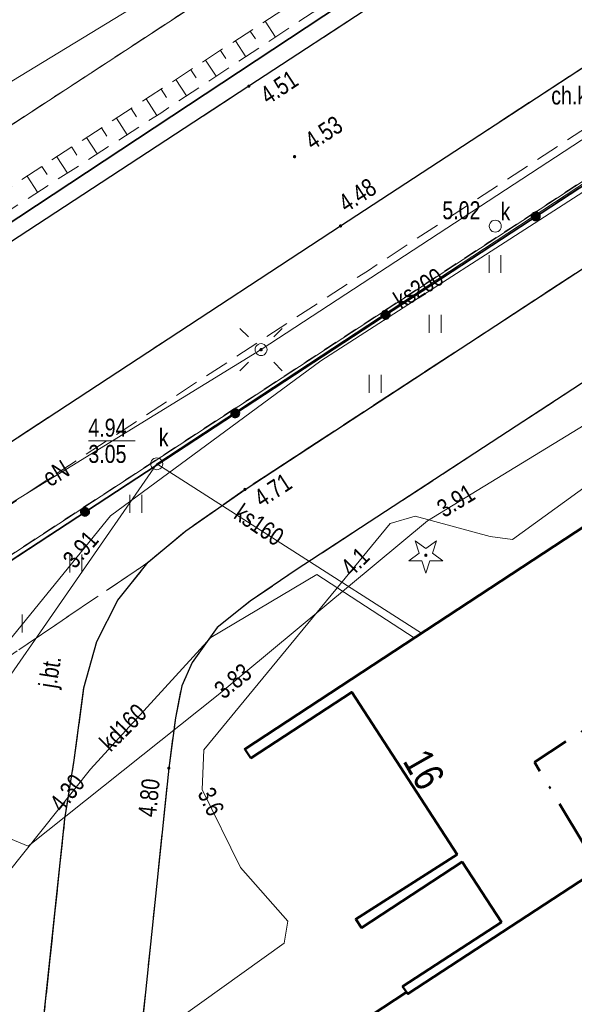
# Model space of a CAD drawing. Header units: metres. Extents: x 5450672 to 5451002, y 5973437 to 5973741.
# Tile 10 of 54: x 5450814 to 5450837, y 5973476 to 5973517. Entities that reach past the tile are written whole.
import ezdxf
from ezdxf.enums import TextEntityAlignment as Align

# ---------------------------------------------------------------- set-up
doc = ezdxf.new("R2010")
doc.units = ezdxf.units.M
for name, pattern in [('L_0_03', [1, 0.5, -0.5]), ('L_0_04', [1.5, 1, -0.5]), ('L_0_06', [2, 1.5, -0.5]), ('L_0_0E', [3.5, 2, -0.75, 0, -0.75])]:
    doc.linetypes.add(name, pattern=pattern)
for name, color, linetype, lineweight in [('GEPADR_O', 7, 'CONTINUOUS', 18), ('GESBLO', 7, 'CONTINUOUS', 18), ('GESBZO', 7, 'CONTINUOUS', 50), ('GESDZI', 7, 'CONTINUOUS', 18), ('GESUZY', 96, 'CONTINUOUS', 18), ('GSLKOG', 7, 'CONTINUOUS', 35), ('GSLKRW', 7, 'CONTINUOUS', 25), ('GSPRDI', 96, 'CONTINUOUS', 18), ('GSPWPS', 7, 'CONTINUOUS', 13), ('GSPWPS_O', 7, 'CONTINUOUS', 13), ('GSSKOA', 7, 'CONTINUOUS', 18), ('GSSKOA_O', 7, 'CONTINUOUS', 18), ('GSSKOD', 7, 'CONTINUOUS', 18), ('GSSKOD_O', 7, 'CONTINUOUS', 18), ('GSSUTR', 7, 'CONTINUOUS', 18), ('GSSZSN', 7, 'CONTINUOUS', 18), ('GULEPR', 1, 'CONTINUOUS', 18), ('GULEPR_O', 1, 'CONTINUOUS', 18), ('GULKPR', 36, 'CONTINUOUS', 18), ('GULKPR_O', 36, 'CONTINUOUS', 18), ('GULLOB', 7, 'CONTINUOUS', 35), ('GULWPR', 5, 'CONTINUOUS', 18), ('GUPELA', 7, 'CONTINUOUS', 18), ('GUPIWZ', 7, 'CONTINUOUS', 18), ('GUPIWZ_O', 7, 'CONTINUOUS', 18), ('GUPKSD', 36, 'CONTINUOUS', 18), ('GUPKSD_O', 36, 'CONTINUOUS', 18), ('GUPPRZ_O', 7, 'CONTINUOUS', 18), ('zakres', 6, 'L_0_0E', 50)]:
    doc.layers.add(name, color=color, linetype=linetype, lineweight=lineweight)
doc.styles.add('Arial', font='Arial.ttf')

msp = doc.modelspace()

# ---------------------------------------------------------------- hatches: boundary and pattern name
at = {"layer": 'GSLKOG', "linetype": 'Continuous', "lineweight": 35, "true_color": 0x000000}
for points in [[(5450835.826, 5973509.205), (5450835.835, 5973509.16), (5450835.831, 5973509.114), (5450835.816, 5973509.071), (5450835.79, 5973509.033), (5450835.756, 5973509.004), (5450835.715, 5973508.984), (5450835.67, 5973508.975), (5450835.624, 5973508.979), (5450835.581, 5973508.994), (5450835.543, 5973509.02), (5450835.514, 5973509.054), (5450835.494, 5973509.095), (5450835.485, 5973509.14), (5450835.489, 5973509.186), (5450835.504, 5973509.229), (5450835.53, 5973509.267), (5450835.564, 5973509.296), (5450835.605, 5973509.316), (5450835.65, 5973509.325), (5450835.696, 5973509.321), (5450835.739, 5973509.306), (5450835.777, 5973509.28), (5450835.806, 5973509.246)], [(5450835.826, 5973509.205), (5450835.835, 5973509.16), (5450835.831, 5973509.114), (5450835.816, 5973509.071), (5450835.79, 5973509.033), (5450835.756, 5973509.004), (5450835.715, 5973508.984), (5450835.67, 5973508.975), (5450835.624, 5973508.979), (5450835.581, 5973508.994), (5450835.543, 5973509.02), (5450835.514, 5973509.054), (5450835.494, 5973509.095), (5450835.485, 5973509.14), (5450835.489, 5973509.186), (5450835.504, 5973509.229), (5450835.53, 5973509.267), (5450835.564, 5973509.296), (5450835.605, 5973509.316), (5450835.65, 5973509.325), (5450835.696, 5973509.321), (5450835.739, 5973509.306), (5450835.777, 5973509.28), (5450835.806, 5973509.246)], [(5450829.552, 5973505.096), (5450829.56, 5973505.051), (5450829.557, 5973505.006), (5450829.542, 5973504.962), (5450829.516, 5973504.925), (5450829.481, 5973504.895), (5450829.44, 5973504.875), (5450829.395, 5973504.867), (5450829.35, 5973504.87), (5450829.307, 5973504.885), (5450829.269, 5973504.911), (5450829.239, 5973504.945), (5450829.219, 5973504.987), (5450829.211, 5973505.031), (5450829.214, 5973505.077), (5450829.229, 5973505.12), (5450829.255, 5973505.158), (5450829.29, 5973505.188), (5450829.331, 5973505.207), (5450829.376, 5973505.216), (5450829.421, 5973505.213), (5450829.464, 5973505.197), (5450829.502, 5973505.172), (5450829.532, 5973505.137)], [(5450829.552, 5973505.096), (5450829.56, 5973505.051), (5450829.557, 5973505.006), (5450829.542, 5973504.962), (5450829.516, 5973504.925), (5450829.481, 5973504.895), (5450829.44, 5973504.875), (5450829.395, 5973504.867), (5450829.35, 5973504.87), (5450829.307, 5973504.885), (5450829.269, 5973504.911), (5450829.239, 5973504.945), (5450829.219, 5973504.987), (5450829.211, 5973505.031), (5450829.214, 5973505.077), (5450829.229, 5973505.12), (5450829.255, 5973505.158), (5450829.29, 5973505.188), (5450829.331, 5973505.207), (5450829.376, 5973505.216), (5450829.421, 5973505.213), (5450829.464, 5973505.197), (5450829.502, 5973505.172), (5450829.532, 5973505.137)], [(5450823.277, 5973500.987), (5450823.286, 5973500.942), (5450823.282, 5973500.897), (5450823.267, 5973500.854), (5450823.242, 5973500.816), (5450823.207, 5973500.786), (5450823.166, 5973500.766), (5450823.121, 5973500.758), (5450823.075, 5973500.761), (5450823.032, 5973500.776), (5450822.995, 5973500.802), (5450822.965, 5973500.837), (5450822.945, 5973500.878), (5450822.936, 5973500.923), (5450822.94, 5973500.968), (5450822.955, 5973501.011), (5450822.981, 5973501.049), (5450823.015, 5973501.079), (5450823.056, 5973501.099), (5450823.101, 5973501.107), (5450823.147, 5973501.104), (5450823.19, 5973501.089), (5450823.228, 5973501.063), (5450823.258, 5973501.028)], [(5450823.277, 5973500.987), (5450823.286, 5973500.942), (5450823.282, 5973500.897), (5450823.267, 5973500.854), (5450823.242, 5973500.816), (5450823.207, 5973500.786), (5450823.166, 5973500.766), (5450823.121, 5973500.758), (5450823.075, 5973500.761), (5450823.032, 5973500.776), (5450822.995, 5973500.802), (5450822.965, 5973500.837), (5450822.945, 5973500.878), (5450822.936, 5973500.923), (5450822.94, 5973500.968), (5450822.955, 5973501.011), (5450822.981, 5973501.049), (5450823.015, 5973501.079), (5450823.056, 5973501.099), (5450823.101, 5973501.107), (5450823.147, 5973501.104), (5450823.19, 5973501.089), (5450823.228, 5973501.063), (5450823.258, 5973501.028)], [(5450817.003, 5973496.879), (5450817.011, 5973496.834), (5450817.008, 5973496.788), (5450816.993, 5973496.745), (5450816.967, 5973496.707), (5450816.933, 5973496.677), (5450816.891, 5973496.658), (5450816.847, 5973496.649), (5450816.801, 5973496.652), (5450816.758, 5973496.668), (5450816.72, 5973496.693), (5450816.69, 5973496.728), (5450816.671, 5973496.769), (5450816.662, 5973496.814), (5450816.665, 5973496.86), (5450816.681, 5973496.903), (5450816.706, 5973496.94), (5450816.741, 5973496.97), (5450816.782, 5973496.99), (5450816.827, 5973496.999), (5450816.872, 5973496.995), (5450816.916, 5973496.98), (5450816.953, 5973496.954), (5450816.983, 5973496.92)], [(5450817.003, 5973496.879), (5450817.011, 5973496.834), (5450817.008, 5973496.788), (5450816.993, 5973496.745), (5450816.967, 5973496.707), (5450816.933, 5973496.677), (5450816.891, 5973496.658), (5450816.847, 5973496.649), (5450816.801, 5973496.652), (5450816.758, 5973496.668), (5450816.72, 5973496.693), (5450816.69, 5973496.728), (5450816.671, 5973496.769), (5450816.662, 5973496.814), (5450816.665, 5973496.86), (5450816.681, 5973496.903), (5450816.706, 5973496.94), (5450816.741, 5973496.97), (5450816.782, 5973496.99), (5450816.827, 5973496.999), (5450816.872, 5973496.995), (5450816.916, 5973496.98), (5450816.953, 5973496.954), (5450816.983, 5973496.92)]]:
    msp.add_hatch(color=18, dxfattribs=at).paths.add_polyline_path(points)
at = {"layer": 'GSPRDI', "linetype": 'Continuous', "lineweight": 18, "true_color": 0x008000}
msp.add_hatch(color=96, dxfattribs=at).paths.add_polyline_path([(5450831.056, 5973494.967), (5450831.044, 5973494.974), (5450831.034, 5973494.984), (5450831.027, 5973494.996), (5450831.025, 5973495.01), (5450831.027, 5973495.024), (5450831.034, 5973495.036), (5450831.044, 5973495.046), (5450831.056, 5973495.053), (5450831.07, 5973495.055), (5450831.084, 5973495.053), (5450831.096, 5973495.046), (5450831.106, 5973495.036), (5450831.113, 5973495.024), (5450831.115, 5973495.01), (5450831.113, 5973494.996), (5450831.106, 5973494.984), (5450831.096, 5973494.974), (5450831.084, 5973494.967), (5450831.07, 5973494.965)])
at = {"layer": 'GSPWPS', "linetype": 'Continuous', "lineweight": 13, "true_color": 0x000000}
for points in [[(5450823.637, 5973514.592), (5450823.641, 5973514.603), (5450823.648, 5973514.612), (5450823.657, 5973514.619), (5450823.668, 5973514.623), (5450823.68, 5973514.625), (5450823.692, 5973514.623), (5450823.702, 5973514.619), (5450823.712, 5973514.612), (5450823.719, 5973514.603), (5450823.723, 5973514.592), (5450823.725, 5973514.58), (5450823.723, 5973514.568), (5450823.719, 5973514.558), (5450823.712, 5973514.548), (5450823.702, 5973514.541), (5450823.692, 5973514.537), (5450823.68, 5973514.535), (5450823.668, 5973514.537), (5450823.657, 5973514.541), (5450823.648, 5973514.548), (5450823.641, 5973514.558), (5450823.637, 5973514.568), (5450823.635, 5973514.58)], [(5450825.547, 5973511.652), (5450825.551, 5973511.663), (5450825.558, 5973511.672), (5450825.567, 5973511.679), (5450825.578, 5973511.683), (5450825.59, 5973511.685), (5450825.602, 5973511.683), (5450825.612, 5973511.679), (5450825.622, 5973511.672), (5450825.629, 5973511.663), (5450825.633, 5973511.652), (5450825.635, 5973511.64), (5450825.633, 5973511.628), (5450825.629, 5973511.618), (5450825.622, 5973511.608), (5450825.612, 5973511.601), (5450825.602, 5973511.597), (5450825.59, 5973511.595), (5450825.578, 5973511.597), (5450825.567, 5973511.601), (5450825.558, 5973511.608), (5450825.551, 5973511.618), (5450825.547, 5973511.628), (5450825.545, 5973511.64)], [(5450827.467, 5973508.762), (5450827.471, 5973508.772), (5450827.478, 5973508.782), (5450827.487, 5973508.789), (5450827.498, 5973508.793), (5450827.51, 5973508.795), (5450827.522, 5973508.793), (5450827.532, 5973508.789), (5450827.542, 5973508.782), (5450827.549, 5973508.772), (5450827.553, 5973508.762), (5450827.555, 5973508.75), (5450827.553, 5973508.738), (5450827.549, 5973508.727), (5450827.542, 5973508.718), (5450827.532, 5973508.711), (5450827.522, 5973508.707), (5450827.51, 5973508.705), (5450827.498, 5973508.707), (5450827.487, 5973508.711), (5450827.478, 5973508.718), (5450827.471, 5973508.727), (5450827.467, 5973508.738), (5450827.465, 5973508.75)], [(5450823.477, 5973497.772), (5450823.481, 5973497.782), (5450823.488, 5973497.792), (5450823.497, 5973497.799), (5450823.508, 5973497.803), (5450823.52, 5973497.805), (5450823.532, 5973497.803), (5450823.543, 5973497.799), (5450823.552, 5973497.792), (5450823.559, 5973497.782), (5450823.563, 5973497.772), (5450823.565, 5973497.76), (5450823.563, 5973497.748), (5450823.559, 5973497.737), (5450823.552, 5973497.728), (5450823.543, 5973497.721), (5450823.532, 5973497.717), (5450823.52, 5973497.715), (5450823.508, 5973497.717), (5450823.497, 5973497.721), (5450823.488, 5973497.728), (5450823.481, 5973497.737), (5450823.477, 5973497.748), (5450823.475, 5973497.76)], [(5450820.297, 5973486.142), (5450820.301, 5973486.152), (5450820.308, 5973486.162), (5450820.318, 5973486.169), (5450820.328, 5973486.173), (5450820.34, 5973486.175), (5450820.352, 5973486.173), (5450820.363, 5973486.169), (5450820.372, 5973486.162), (5450820.379, 5973486.152), (5450820.383, 5973486.142), (5450820.385, 5973486.13), (5450820.383, 5973486.118), (5450820.379, 5973486.107), (5450820.372, 5973486.098), (5450820.363, 5973486.091), (5450820.352, 5973486.087), (5450820.34, 5973486.085), (5450820.328, 5973486.087), (5450820.318, 5973486.091), (5450820.308, 5973486.098), (5450820.301, 5973486.107), (5450820.297, 5973486.118), (5450820.295, 5973486.13)]]:
    msp.add_hatch(color=18, dxfattribs=at).paths.add_polyline_path(points)
at = {"layer": 'GUPELA', "linetype": 'Continuous', "lineweight": 18, "true_color": 0x000000}
msp.add_hatch(color=18, dxfattribs=at).paths.add_polyline_path([(5450824.189, 5973503.635), (5450824.202, 5973503.633), (5450824.211, 5973503.63), (5450824.22, 5973503.623), (5450824.228, 5973503.614), (5450824.233, 5973503.603), (5450824.235, 5973503.591), (5450824.234, 5973503.582), (5450824.231, 5973503.571), (5450824.223, 5973503.56), (5450824.215, 5973503.552), (5450824.204, 5973503.547), (5450824.192, 5973503.545), (5450824.18, 5973503.546), (5450824.17, 5973503.55), (5450824.16, 5973503.556), (5450824.153, 5973503.564), (5450824.148, 5973503.574), (5450824.145, 5973503.584), (5450824.145, 5973503.596), (5450824.149, 5973503.608), (5450824.155, 5973503.619), (5450824.166, 5973503.628), (5450824.177, 5973503.633)])

# ---------------------------------------------------------------- linework, layer by layer
at = {"layer": 'GESBLO', "color": 7, "linetype": 'Continuous', "lineweight": 18, "flags": 128}
for points in [[(5450871.587, 5973519.176), (5450877.816, 5973523.183), (5450884.933, 5973512.38), (5450830.32, 5973476.714), (5450830.101, 5973477.018), (5450834.227, 5973479.705), (5450832.585, 5973482.22), (5450828.381, 5973479.47), (5450828.141, 5973479.833), (5450832.376, 5973482.534), (5450827.974, 5973489.302), (5450823.76, 5973486.552)], [(5450823.76, 5973486.552), (5450823.509, 5973486.925), (5450861.323, 5973511.713), (5450860.979, 5973512.233), (5450867.177, 5973516.26)]]:
    msp.add_lwpolyline(points, dxfattribs=at)
at = {"layer": 'GESBZO', "color": 7, "linetype": 'Continuous', "lineweight": 50, "flags": 128}
for points in [[(5450871.587, 5973519.176), (5450877.816, 5973523.183), (5450884.933, 5973512.38), (5450830.32, 5973476.714), (5450830.101, 5973477.018), (5450834.227, 5973479.705), (5450832.585, 5973482.22), (5450828.381, 5973479.47), (5450828.141, 5973479.833), (5450832.376, 5973482.534), (5450827.974, 5973489.302), (5450823.76, 5973486.552)], [(5450823.76, 5973486.552), (5450823.509, 5973486.925), (5450861.323, 5973511.713), (5450860.979, 5973512.233), (5450867.177, 5973516.26)], [(5450884.933, 5973512.38), (5450830.32, 5973476.714)], [(5450830.265, 5973476.79), (5450822.469, 5973471.66)], [(5450830.32, 5973476.714), (5450830.265, 5973476.79)]]:
    msp.add_lwpolyline(points, dxfattribs=at)
at = {"layer": 'GESDZI', "color": 7, "linetype": 'Continuous', "lineweight": 18, "flags": 128}
for points in [[(5450934.22, 5973591.65), (5450807.74, 5973509.03), (5450803.745, 5973511.267), (5450804.595, 5973540.312), (5450804.932, 5973547.151), (5450806.002, 5973547.514), (5450814.016, 5973547.14), (5450815.894, 5973562.089), (5450807.878, 5973562.573), (5450805.731, 5973563.546), (5450807.476, 5973601.576), (5450808.863, 5973628.928)], [(5450880.058, 5973538.352), (5450806.723, 5973490.442)]]:
    msp.add_lwpolyline(points, dxfattribs=at)
msp.add_lwpolyline([(5450935.608, 5973598.484), (5450949.838, 5973577.857), (5450942.774, 5973579.328), (5450880.058, 5973538.352), (5450806.723, 5973490.442), (5450802.26, 5973482.693), (5450803.745, 5973511.267), (5450807.74, 5973509.03), (5450934.22, 5973591.65)], close=True, dxfattribs=at)
at = {"layer": 'GESUZY', "color": 96, "linetype": 'L_0_03', "lineweight": 18, "flags": 128}
for points in [[(5450804.595, 5973540.312), (5450804.932, 5973547.151), (5450806.002, 5973547.514), (5450814.016, 5973547.14), (5450814.418, 5973550.343), (5450891.608, 5973662.265), (5450935.608, 5973598.484), (5450934.22, 5973591.65), (5450807.74, 5973509.03), (5450803.745, 5973511.267)], [(5450942.774, 5973579.328), (5450880.058, 5973538.352), (5450806.723, 5973490.442), (5450802.26, 5973482.693), (5450803.745, 5973511.267), (5450807.74, 5973509.03), (5450934.22, 5973591.65), (5450935.608, 5973598.484), (5450949.838, 5973577.857)]]:
    msp.add_lwpolyline(points, close=True, dxfattribs=at)
msp.add_lwpolyline([(5450880.058, 5973538.352), (5450806.723, 5973490.442)], dxfattribs=at)
at = {"layer": 'GSLKOG', "color": 7, "linetype": 'Continuous', "lineweight": 35, "flags": 128}
msp.add_lwpolyline([(5450865.16, 5973528.47), (5450865.08, 5973528.42), (5450864.69, 5973528.16), (5450806.63, 5973490.14), (5450802.16, 5973482.73), (5450800.43, 5973458.16), (5450798.877, 5973437.351)], dxfattribs=at)
for points in [[(5450835.826, 5973509.205), (5450835.835, 5973509.16), (5450835.831, 5973509.114), (5450835.816, 5973509.071), (5450835.79, 5973509.033), (5450835.756, 5973509.004), (5450835.715, 5973508.984), (5450835.67, 5973508.975), (5450835.624, 5973508.979), (5450835.581, 5973508.994), (5450835.543, 5973509.02), (5450835.514, 5973509.054), (5450835.494, 5973509.095), (5450835.485, 5973509.14), (5450835.489, 5973509.186), (5450835.504, 5973509.229), (5450835.53, 5973509.267), (5450835.564, 5973509.296), (5450835.605, 5973509.316), (5450835.65, 5973509.325), (5450835.696, 5973509.321), (5450835.739, 5973509.306), (5450835.777, 5973509.28), (5450835.806, 5973509.246)], [(5450835.826, 5973509.205), (5450835.835, 5973509.16), (5450835.831, 5973509.114), (5450835.816, 5973509.071), (5450835.79, 5973509.033), (5450835.756, 5973509.004), (5450835.715, 5973508.984), (5450835.67, 5973508.975), (5450835.624, 5973508.979), (5450835.581, 5973508.994), (5450835.543, 5973509.02), (5450835.514, 5973509.054), (5450835.494, 5973509.095), (5450835.485, 5973509.14), (5450835.489, 5973509.186), (5450835.504, 5973509.229), (5450835.53, 5973509.267), (5450835.564, 5973509.296), (5450835.605, 5973509.316), (5450835.65, 5973509.325), (5450835.696, 5973509.321), (5450835.739, 5973509.306), (5450835.777, 5973509.28), (5450835.806, 5973509.246)], [(5450829.552, 5973505.096), (5450829.56, 5973505.051), (5450829.557, 5973505.006), (5450829.542, 5973504.962), (5450829.516, 5973504.925), (5450829.481, 5973504.895), (5450829.44, 5973504.875), (5450829.395, 5973504.867), (5450829.35, 5973504.87), (5450829.307, 5973504.885), (5450829.269, 5973504.911), (5450829.239, 5973504.945), (5450829.219, 5973504.987), (5450829.211, 5973505.031), (5450829.214, 5973505.077), (5450829.229, 5973505.12), (5450829.255, 5973505.158), (5450829.29, 5973505.188), (5450829.331, 5973505.207), (5450829.376, 5973505.216), (5450829.421, 5973505.213), (5450829.464, 5973505.197), (5450829.502, 5973505.172), (5450829.532, 5973505.137)], [(5450829.552, 5973505.096), (5450829.56, 5973505.051), (5450829.557, 5973505.006), (5450829.542, 5973504.962), (5450829.516, 5973504.925), (5450829.481, 5973504.895), (5450829.44, 5973504.875), (5450829.395, 5973504.867), (5450829.35, 5973504.87), (5450829.307, 5973504.885), (5450829.269, 5973504.911), (5450829.239, 5973504.945), (5450829.219, 5973504.987), (5450829.211, 5973505.031), (5450829.214, 5973505.077), (5450829.229, 5973505.12), (5450829.255, 5973505.158), (5450829.29, 5973505.188), (5450829.331, 5973505.207), (5450829.376, 5973505.216), (5450829.421, 5973505.213), (5450829.464, 5973505.197), (5450829.502, 5973505.172), (5450829.532, 5973505.137)], [(5450823.277, 5973500.987), (5450823.286, 5973500.942), (5450823.282, 5973500.897), (5450823.267, 5973500.854), (5450823.242, 5973500.816), (5450823.207, 5973500.786), (5450823.166, 5973500.766), (5450823.121, 5973500.758), (5450823.075, 5973500.761), (5450823.032, 5973500.776), (5450822.995, 5973500.802), (5450822.965, 5973500.837), (5450822.945, 5973500.878), (5450822.936, 5973500.923), (5450822.94, 5973500.968), (5450822.955, 5973501.011), (5450822.981, 5973501.049), (5450823.015, 5973501.079), (5450823.056, 5973501.099), (5450823.101, 5973501.107), (5450823.147, 5973501.104), (5450823.19, 5973501.089), (5450823.228, 5973501.063), (5450823.258, 5973501.028)], [(5450823.277, 5973500.987), (5450823.286, 5973500.942), (5450823.282, 5973500.897), (5450823.267, 5973500.854), (5450823.242, 5973500.816), (5450823.207, 5973500.786), (5450823.166, 5973500.766), (5450823.121, 5973500.758), (5450823.075, 5973500.761), (5450823.032, 5973500.776), (5450822.995, 5973500.802), (5450822.965, 5973500.837), (5450822.945, 5973500.878), (5450822.936, 5973500.923), (5450822.94, 5973500.968), (5450822.955, 5973501.011), (5450822.981, 5973501.049), (5450823.015, 5973501.079), (5450823.056, 5973501.099), (5450823.101, 5973501.107), (5450823.147, 5973501.104), (5450823.19, 5973501.089), (5450823.228, 5973501.063), (5450823.258, 5973501.028)], [(5450817.003, 5973496.879), (5450817.011, 5973496.834), (5450817.008, 5973496.788), (5450816.993, 5973496.745), (5450816.967, 5973496.707), (5450816.933, 5973496.677), (5450816.891, 5973496.658), (5450816.847, 5973496.649), (5450816.801, 5973496.652), (5450816.758, 5973496.668), (5450816.72, 5973496.693), (5450816.69, 5973496.728), (5450816.671, 5973496.769), (5450816.662, 5973496.814), (5450816.665, 5973496.86), (5450816.681, 5973496.903), (5450816.706, 5973496.94), (5450816.741, 5973496.97), (5450816.782, 5973496.99), (5450816.827, 5973496.999), (5450816.872, 5973496.995), (5450816.916, 5973496.98), (5450816.953, 5973496.954), (5450816.983, 5973496.92)], [(5450817.003, 5973496.879), (5450817.011, 5973496.834), (5450817.008, 5973496.788), (5450816.993, 5973496.745), (5450816.967, 5973496.707), (5450816.933, 5973496.677), (5450816.891, 5973496.658), (5450816.847, 5973496.649), (5450816.801, 5973496.652), (5450816.758, 5973496.668), (5450816.72, 5973496.693), (5450816.69, 5973496.728), (5450816.671, 5973496.769), (5450816.662, 5973496.814), (5450816.665, 5973496.86), (5450816.681, 5973496.903), (5450816.706, 5973496.94), (5450816.741, 5973496.97), (5450816.782, 5973496.99), (5450816.827, 5973496.999), (5450816.872, 5973496.995), (5450816.916, 5973496.98), (5450816.953, 5973496.954), (5450816.983, 5973496.92)]]:
    msp.add_lwpolyline(points, close=True, dxfattribs=at)
at = {"layer": 'GSLKRW', "color": 7, "linetype": 'Continuous', "lineweight": 25, "flags": 128}
for points in [[(5450887.598, 5973543.226), (5450887.85, 5973542.84), (5450893.16, 5973534.8), (5450877.03, 5973524.28), (5450875.36, 5973526.85), (5450873.59, 5973525.69), (5450866.12, 5973520.81), (5450845.75, 5973507.52), (5450825.61, 5973494.37), (5450823.74, 5973493.09), (5450822.36, 5973492), (5450821.31, 5973490.54), (5450820.88, 5973489.56), (5450820.61, 5973488.23), (5450820.34, 5973486.13), (5450818.57, 5973469.18), (5450818.25, 5973466.01), (5450816.65, 5973449.22), (5450815.362, 5973436.762)], [(5450811.082, 5973436.915), (5450812.41, 5973449.64), (5450814.47, 5973469.6), (5450816, 5973484.01), (5450816.39, 5973486.46), (5450816.79, 5973489.48), (5450817.33, 5973491.41), (5450818.21, 5973493.14), (5450819.48, 5973494.72), (5450821.05, 5973496.03), (5450823.52, 5973497.76), (5450843.7, 5973510.94), (5450863.83, 5973524.27), (5450871.36, 5973529.01), (5450877.13, 5973532.97), (5450877.77, 5973533.73), (5450878.13, 5973534.67), (5450878.12, 5973535.64), (5450877.71, 5973536.69)], [(5450840.17, 5973525.36), (5450823.68, 5973514.58), (5450807.14, 5973503.78), (5450804.54, 5973502.43), (5450801.44, 5973501.62), (5450800.65, 5973501.43), (5450798.04, 5973501.33), (5450795.13, 5973501.79), (5450793.24, 5973502.59), (5450791.58, 5973503.81), (5450790.75, 5973504.62), (5450790.18, 5973505.25), (5450787.7, 5973508.38), (5450786.01, 5973510.85), (5450785.01, 5973512.65), (5450783.81, 5973515.24)], [(5450792.79, 5973475.42), (5450792.66, 5973477.32), (5450793.52, 5973479.94), (5450794.66, 5973482.74), (5450796.11, 5973485.35), (5450797.04, 5973486.71), (5450797.91, 5973487.79), (5450800.63, 5973490.63), (5450803.36, 5973492.88), (5450805.86, 5973494.57), (5450810.6, 5973497.68), (5450827.51, 5973508.75), (5450844.19, 5973519.65)]]:
    msp.add_lwpolyline(points, dxfattribs=at)
at = {"layer": 'GSPRDI', "color": 96, "linetype": 'Continuous', "lineweight": 18, "flags": 128}
for points in [[(5450831.342, 5973495.099), (5450831.783, 5973494.778), (5450831.238, 5973494.778), (5450831.07, 5973494.26), (5450830.902, 5973494.778), (5450830.357, 5973494.778), (5450830.798, 5973495.099), (5450830.629, 5973495.617), (5450831.07, 5973495.296), (5450831.511, 5973495.617)], [(5450831.056, 5973494.967), (5450831.044, 5973494.974), (5450831.034, 5973494.984), (5450831.027, 5973494.996), (5450831.025, 5973495.01), (5450831.027, 5973495.024), (5450831.034, 5973495.036), (5450831.044, 5973495.046), (5450831.056, 5973495.053), (5450831.07, 5973495.055), (5450831.084, 5973495.053), (5450831.096, 5973495.046), (5450831.106, 5973495.036), (5450831.113, 5973495.024), (5450831.115, 5973495.01), (5450831.113, 5973494.996), (5450831.106, 5973494.984), (5450831.096, 5973494.974), (5450831.084, 5973494.967), (5450831.07, 5973494.965)]]:
    msp.add_lwpolyline(points, close=True, dxfattribs=at)
at = {"layer": 'GSPWPS', "color": 7, "linetype": 'Continuous', "lineweight": 13, "flags": 128}
for points in [[(5450823.637, 5973514.592), (5450823.641, 5973514.603), (5450823.648, 5973514.612), (5450823.657, 5973514.619), (5450823.668, 5973514.623), (5450823.68, 5973514.625), (5450823.692, 5973514.623), (5450823.702, 5973514.619), (5450823.712, 5973514.612), (5450823.719, 5973514.603), (5450823.723, 5973514.592), (5450823.725, 5973514.58), (5450823.723, 5973514.568), (5450823.719, 5973514.558), (5450823.712, 5973514.548), (5450823.702, 5973514.541), (5450823.692, 5973514.537), (5450823.68, 5973514.535), (5450823.668, 5973514.537), (5450823.657, 5973514.541), (5450823.648, 5973514.548), (5450823.641, 5973514.558), (5450823.637, 5973514.568), (5450823.635, 5973514.58)], [(5450825.547, 5973511.652), (5450825.551, 5973511.663), (5450825.558, 5973511.672), (5450825.567, 5973511.679), (5450825.578, 5973511.683), (5450825.59, 5973511.685), (5450825.602, 5973511.683), (5450825.612, 5973511.679), (5450825.622, 5973511.672), (5450825.629, 5973511.663), (5450825.633, 5973511.652), (5450825.635, 5973511.64), (5450825.633, 5973511.628), (5450825.629, 5973511.618), (5450825.622, 5973511.608), (5450825.612, 5973511.601), (5450825.602, 5973511.597), (5450825.59, 5973511.595), (5450825.578, 5973511.597), (5450825.567, 5973511.601), (5450825.558, 5973511.608), (5450825.551, 5973511.618), (5450825.547, 5973511.628), (5450825.545, 5973511.64)], [(5450827.467, 5973508.762), (5450827.471, 5973508.772), (5450827.478, 5973508.782), (5450827.487, 5973508.789), (5450827.498, 5973508.793), (5450827.51, 5973508.795), (5450827.522, 5973508.793), (5450827.532, 5973508.789), (5450827.542, 5973508.782), (5450827.549, 5973508.772), (5450827.553, 5973508.762), (5450827.555, 5973508.75), (5450827.553, 5973508.738), (5450827.549, 5973508.727), (5450827.542, 5973508.718), (5450827.532, 5973508.711), (5450827.522, 5973508.707), (5450827.51, 5973508.705), (5450827.498, 5973508.707), (5450827.487, 5973508.711), (5450827.478, 5973508.718), (5450827.471, 5973508.727), (5450827.467, 5973508.738), (5450827.465, 5973508.75)], [(5450823.477, 5973497.772), (5450823.481, 5973497.782), (5450823.488, 5973497.792), (5450823.497, 5973497.799), (5450823.508, 5973497.803), (5450823.52, 5973497.805), (5450823.532, 5973497.803), (5450823.543, 5973497.799), (5450823.552, 5973497.792), (5450823.559, 5973497.782), (5450823.563, 5973497.772), (5450823.565, 5973497.76), (5450823.563, 5973497.748), (5450823.559, 5973497.737), (5450823.552, 5973497.728), (5450823.543, 5973497.721), (5450823.532, 5973497.717), (5450823.52, 5973497.715), (5450823.508, 5973497.717), (5450823.497, 5973497.721), (5450823.488, 5973497.728), (5450823.481, 5973497.737), (5450823.477, 5973497.748), (5450823.475, 5973497.76)], [(5450820.297, 5973486.142), (5450820.301, 5973486.152), (5450820.308, 5973486.162), (5450820.318, 5973486.169), (5450820.328, 5973486.173), (5450820.34, 5973486.175), (5450820.352, 5973486.173), (5450820.363, 5973486.169), (5450820.372, 5973486.162), (5450820.379, 5973486.152), (5450820.383, 5973486.142), (5450820.385, 5973486.13), (5450820.383, 5973486.118), (5450820.379, 5973486.107), (5450820.372, 5973486.098), (5450820.363, 5973486.091), (5450820.352, 5973486.087), (5450820.34, 5973486.085), (5450820.328, 5973486.087), (5450820.318, 5973486.091), (5450820.308, 5973486.098), (5450820.301, 5973486.107), (5450820.297, 5973486.118), (5450820.295, 5973486.13)]]:
    msp.add_lwpolyline(points, close=True, dxfattribs=at)
at = {"layer": 'GSSKOA', "color": 7, "linetype": 'L_0_06', "lineweight": 18, "flags": 128}
for points in [[(5450783.81, 5973515.24), (5450785.01, 5973512.65), (5450786.01, 5973510.85), (5450787.7, 5973508.38), (5450790.18, 5973505.25), (5450790.75, 5973504.62), (5450791.58, 5973503.81), (5450793.24, 5973502.59), (5450795.13, 5973501.79), (5450798.04, 5973501.33), (5450800.65, 5973501.43), (5450801.44, 5973501.62), (5450804.54, 5973502.43), (5450807.14, 5973503.78), (5450823.68, 5973514.58), (5450840.17, 5973525.36), (5450855.2, 5973535.22), (5450868.42, 5973543.83), (5450879.46, 5973551.02), (5450892.04, 5973559.22), (5450905.71, 5973568.14), (5450920.71, 5973577.94), (5450934.44, 5973586.91), (5450936.74, 5973588.44), (5450938.48, 5973585.79), (5450940.61, 5973582.54), (5450934.84, 5973578.87), (5450924.43, 5973572.05), (5450909.81, 5973562.51), (5450895.68, 5973553.28), (5450886.411, 5973547.209), (5450882.9, 5973544.91), (5450878.76, 5973542.23), (5450872.45, 5973538.1), (5450858.91, 5973529.22), (5450844.19, 5973519.65), (5450827.51, 5973508.75), (5450810.6, 5973497.68), (5450805.86, 5973494.57), (5450803.36, 5973492.88), (5450800.63, 5973490.63), (5450797.91, 5973487.79), (5450797.04, 5973486.71), (5450796.11, 5973485.35), (5450794.66, 5973482.74), (5450793.52, 5973479.94), (5450792.66, 5973477.32), (5450792.24, 5973480.77), (5450791.27, 5973486.7), (5450790.15, 5973492.59), (5450788.83, 5973498.46), (5450786.99, 5973505.22), (5450785.83, 5973509.07)], [(5450885.06, 5973541.57), (5450887.598, 5973543.226), (5450887.85, 5973542.84), (5450893.16, 5973534.8), (5450877.03, 5973524.28), (5450875.36, 5973526.85), (5450873.59, 5973525.69), (5450866.12, 5973520.81), (5450845.75, 5973507.52), (5450825.61, 5973494.37), (5450823.74, 5973493.09), (5450822.36, 5973492), (5450821.31, 5973490.54), (5450820.88, 5973489.56), (5450820.61, 5973488.23), (5450820.34, 5973486.13), (5450818.57, 5973469.18), (5450818.25, 5973466.01), (5450816.65, 5973449.22), (5450815.362, 5973436.762), (5450811.082, 5973436.915), (5450812.41, 5973449.64), (5450814.47, 5973469.6), (5450816, 5973484.01), (5450816.39, 5973486.46), (5450816.79, 5973489.48), (5450817.33, 5973491.41), (5450818.21, 5973493.14), (5450819.48, 5973494.72), (5450821.05, 5973496.03), (5450823.52, 5973497.76), (5450843.7, 5973510.94), (5450863.83, 5973524.27), (5450871.36, 5973529.01), (5450877.13, 5973532.97), (5450877.77, 5973533.73), (5450878.13, 5973534.67), (5450878.12, 5973535.64), (5450877.71, 5973536.69)]]:
    msp.add_lwpolyline(points, close=True, dxfattribs=at)
for points in [[(5450816, 5973484.01), (5450816.39, 5973486.46), (5450816.79, 5973489.48), (5450817.33, 5973491.41), (5450818.21, 5973493.14), (5450819.48, 5973494.72), (5450818.98, 5973494.38)], [(5450818.98, 5973494.38), (5450812.93, 5973490.3), (5450810.64, 5973485.54), (5450810.53, 5973484.56)], [(5450811.082, 5973436.915), (5450812.41, 5973449.64), (5450814.47, 5973469.6), (5450816, 5973484.01)]]:
    msp.add_lwpolyline(points, dxfattribs=at)
at = {"layer": 'GSSKOD', "color": 7, "linetype": 'L_0_04', "lineweight": 18, "flags": 128}
for points in [[(5450795.55, 5973475.17), (5450795.52, 5973475.48), (5450795.45, 5973476.38), (5450795.5, 5973477.36), (5450795.85, 5973479.23), (5450796.27, 5973480.99), (5450796.68, 5973481.89), (5450797.02, 5973482.59), (5450797.98, 5973484.2), (5450801.12, 5973486.42), (5450802.09, 5973487.5), (5450802.79, 5973488.83), (5450803.15, 5973490.27), (5450803.01, 5973491.31), (5450802.598, 5973492.252), (5450803.36, 5973492.88), (5450805.86, 5973494.57), (5450810.6, 5973497.68), (5450827.51, 5973508.75), (5450844.19, 5973519.65), (5450858.91, 5973529.22), (5450872.45, 5973538.1), (5450878.76, 5973542.23)], [(5450878.76, 5973542.23), (5450879.96, 5973540.43), (5450876.563, 5973538.216), (5450873.73, 5973536.37), (5450867.03, 5973531.98), (5450863.629, 5973529.752), (5450859.87, 5973527.29), (5450845.35, 5973517.81), (5450828.63, 5973506.87), (5450815.56, 5973498.36), (5450811.74, 5973495.8), (5450806.29, 5973492.36), (5450805.5, 5973491.46), (5450804.87, 5973490.14), (5450804.38, 5973488.7), (5450803.79, 5973487.33), (5450801.87, 5973485.02), (5450800.9, 5973484.33), (5450799.126, 5973483.109), (5450798.67, 5973482.42), (5450797.78, 5973480.65), (5450797.11, 5973477.72), (5450797.01, 5973476.7)]]:
    msp.add_lwpolyline(points, dxfattribs=at)
at = {"layer": 'GSSUTR', "color": 7, "linetype": 'L_0_04', "lineweight": 18, "flags": 128}
msp.add_lwpolyline([(5450804.28, 5973445.74), (5450806.23, 5973463.98), (5450805.94, 5973464.54), (5450806.41, 5973465.2), (5450807.92, 5973481.96), (5450809.38, 5973488.4), (5450807.481, 5973490.697), (5450864.69, 5973528.16), (5450865.08, 5973528.42), (5450866.598, 5973526.013), (5450863.83, 5973524.27), (5450843.7, 5973510.94), (5450823.52, 5973497.76), (5450821.05, 5973496.03), (5450819.48, 5973494.72), (5450818.98, 5973494.38), (5450812.93, 5973490.3), (5450810.64, 5973485.54), (5450810.53, 5973484.56), (5450808.62, 5973466.63), (5450806.38, 5973444.72), (5450807.57, 5973444.6), (5450807.33, 5973442.15), (5450806.13, 5973442.25), (5450805.585, 5973437.111)], dxfattribs=at)
at = {"layer": 'GSSUTR', "color": 7, "linetype": 'Continuous', "lineweight": 18, "flags": 128}
for points in [[(5450833.708, 5973507.537), (5450833.708, 5973506.787)], [(5450834.208, 5973506.787), (5450834.208, 5973507.537)], [(5450831.208, 5973505.037), (5450831.208, 5973504.287)], [(5450831.708, 5973504.287), (5450831.708, 5973505.037)], [(5450828.708, 5973502.537), (5450828.708, 5973501.787)], [(5450829.208, 5973501.787), (5450829.208, 5973502.537)], [(5450818.708, 5973497.537), (5450818.708, 5973496.787)], [(5450819.208, 5973496.787), (5450819.208, 5973497.537)], [(5450816.208, 5973495.037), (5450816.208, 5973494.287)], [(5450816.708, 5973494.287), (5450816.708, 5973495.037)], [(5450814.208, 5973491.787), (5450814.208, 5973492.537)]]:
    msp.add_lwpolyline(points, dxfattribs=at)
at = {"layer": 'GSSZSN', "color": 7, "linetype": 'L_0_04', "lineweight": 18, "flags": 128}
msp.add_lwpolyline([(5450850.48, 5973533.38), (5450833.7, 5973522.52), (5450820, 5973513.46), (5450809.42, 5973506.66), (5450805.71, 5973505.07), (5450803.21, 5973505.97), (5450800.25, 5973507.74), (5450796.21, 5973514.79), (5450792.98, 5973523.82), (5450792.42, 5973532.12), (5450793.13, 5973537.8), (5450795.53, 5973541.79), (5450802.83, 5973545.48), (5450806.81, 5973546.12), (5450803.15, 5973544.03), (5450796.48, 5973538.94), (5450795.24, 5973537.62), (5450795.02, 5973532.31), (5450795.31, 5973523.87), (5450798.53, 5973516.39), (5450804.42, 5973508.14), (5450809.17, 5973507.44), (5450819.56, 5973514.16), (5450833.31, 5973523.12), (5450849.99, 5973534.04), (5450869.786, 5973546.534)], close=True, dxfattribs=at)
at = {"layer": 'GSSZSN', "color": 7, "linetype": 'Continuous', "lineweight": 18, "flags": 128}
for points in [[(5450824.788, 5973516.626), (5450824.358, 5973517.287)], [(5450823.737, 5973516.882), (5450823.954, 5973516.55)], [(5450823.552, 5973515.809), (5450823.117, 5973516.478)], [(5450822.496, 5973516.073), (5450822.715, 5973515.737)], [(5450822.316, 5973514.992), (5450821.875, 5973515.669)], [(5450821.255, 5973515.264), (5450821.476, 5973514.924)], [(5450821.08, 5973514.174), (5450820.634, 5973514.86)], [(5450820.013, 5973514.455), (5450820.238, 5973514.111)], [(5450819.841, 5973513.358), (5450819.392, 5973514.051)], [(5450818.77, 5973513.649), (5450818.994, 5973513.303)], [(5450818.594, 5973512.557), (5450818.148, 5973513.247)], [(5450817.526, 5973512.844), (5450817.748, 5973512.5)], [(5450817.348, 5973511.755), (5450816.904, 5973512.442)], [(5450816.282, 5973512.04), (5450816.503, 5973511.697)], [(5450816.101, 5973510.954), (5450815.66, 5973511.637)], [(5450815.038, 5973511.235), (5450815.258, 5973510.894)], [(5450814.855, 5973510.153), (5450814.416, 5973510.833)]]:
    msp.add_lwpolyline(points, dxfattribs=at)
at = {"layer": 'GULEPR', "color": 1, "linetype": 'Continuous', "lineweight": 18, "flags": 128}
for points in [[(5450804.73, 5973509.3), (5450851.08, 5973537.49), (5450860.86, 5973544.22), (5450861.09, 5973544.97), (5450860.86, 5973549.2), (5450849.08, 5973569.56), (5450843.15, 5973580.51), (5450842.49, 5973580.51), (5450835.22, 5973576.55), (5450834.44, 5973576.57), (5450825.39, 5973592.18), (5450818.35, 5973603.46), (5450818.51, 5973604.27), (5450831.25, 5973611.46)], [(5450855.84, 5973524.28), (5450824.19, 5973503.59)], [(5450846.813, 5973504.44), (5450834.686, 5973495.674), (5450833.762, 5973495.798), (5450830.618, 5973496.64), (5450829.576, 5973496.34), (5450821.799, 5973486.897), (5450821.736, 5973485.244), (5450823.328, 5973481.988), (5450825.312, 5973479.753), (5450825.148, 5973478.828), (5450820.785, 5973475.704), (5450820.51, 5973474.446), (5450823.382, 5973468.394), (5450824.508, 5973467.496), (5450826.418, 5973463.948)], [(5450824.19, 5973503.59), (5450807.39, 5973493.29), (5450799.62, 5973488.57)]]:
    msp.add_lwpolyline(points, dxfattribs=at)
at = {"layer": 'GULKPR', "color": 36, "linetype": 'Continuous', "lineweight": 18, "flags": 128}
for points in [[(5450872.754, 5973533.434), (5450858.293, 5973524.082), (5450845.25, 5973515.51), (5450819.832, 5973498.826), (5450805.403, 5973478.02)], [(5450819.832, 5973498.826), (5450830.892, 5973491.765)], [(5450809.753, 5973478.813), (5450812.258, 5973480.065), (5450817.07, 5973486.093), (5450822.087, 5973491.577), (5450826.524, 5973494.213), (5450830.586, 5973491.564)]]:
    msp.add_lwpolyline(points, dxfattribs=at)
at = {"layer": 'GULLOB', "color": 7, "linetype": 'Continuous', "lineweight": 35, "flags": 128}
msp.add_lwpolyline([(5450805.956, 5973504.578), (5450809.84, 5973506.34), (5450881.84, 5973553.83), (5450931.845, 5973586.509)], dxfattribs=at)
at = {"layer": 'GULWPR', "color": 5, "linetype": 'Continuous', "lineweight": 18, "flags": 128}
for points in [[(5450937.53, 5973559.553), (5450876.639, 5973524.47), (5450868.811, 5973530.301), (5450850.214, 5973518.272), (5450826.683, 5973503.121), (5450817.902, 5973496.651), (5450810.631, 5973487.742), (5450809.311, 5973485.974)], [(5450849.258, 5973507.501), (5450831.133, 5973496.454), (5450822.405, 5973489.185), (5450814.47, 5973482.878), (5450809.622, 5973484.872)]]:
    msp.add_lwpolyline(points, dxfattribs=at)
at = {"layer": 'GUPELA', "color": 7, "linetype": 'Continuous', "lineweight": 18, "flags": 128}
for points in [[(5450823.306, 5973504.474), (5450823.66, 5973504.12)], [(5450825.074, 5973504.474), (5450824.72, 5973504.12)], [(5450823.306, 5973502.706), (5450823.66, 5973503.06)], [(5450825.074, 5973502.706), (5450824.72, 5973503.06)]]:
    msp.add_lwpolyline(points, dxfattribs=at)
for points in [[(5450824.19, 5973503.84), (5450824.255, 5973503.831), (5450824.315, 5973503.807), (5450824.367, 5973503.767), (5450824.407, 5973503.715), (5450824.431, 5973503.655), (5450824.44, 5973503.59), (5450824.431, 5973503.525), (5450824.407, 5973503.465), (5450824.367, 5973503.413), (5450824.315, 5973503.373), (5450824.255, 5973503.349), (5450824.19, 5973503.34), (5450824.125, 5973503.349), (5450824.065, 5973503.373), (5450824.013, 5973503.413), (5450823.973, 5973503.465), (5450823.949, 5973503.525), (5450823.94, 5973503.59), (5450823.949, 5973503.655), (5450823.973, 5973503.715), (5450824.013, 5973503.767), (5450824.065, 5973503.807), (5450824.125, 5973503.831)], [(5450824.189, 5973503.635), (5450824.202, 5973503.633), (5450824.211, 5973503.63), (5450824.22, 5973503.623), (5450824.228, 5973503.614), (5450824.233, 5973503.603), (5450824.235, 5973503.591), (5450824.234, 5973503.582), (5450824.231, 5973503.571), (5450824.223, 5973503.56), (5450824.215, 5973503.552), (5450824.204, 5973503.547), (5450824.192, 5973503.545), (5450824.18, 5973503.546), (5450824.17, 5973503.55), (5450824.16, 5973503.556), (5450824.153, 5973503.564), (5450824.148, 5973503.574), (5450824.145, 5973503.584), (5450824.145, 5973503.596), (5450824.149, 5973503.608), (5450824.155, 5973503.619), (5450824.166, 5973503.628), (5450824.177, 5973503.633)]]:
    msp.add_lwpolyline(points, close=True, dxfattribs=at)
at = {"layer": 'GUPIWZ', "color": 7, "linetype": 'Continuous', "lineweight": 18, "flags": 128}
for points in [[(5450833.97, 5973508.99), (5450834.035, 5973508.981), (5450834.095, 5973508.957), (5450834.147, 5973508.917), (5450834.187, 5973508.865), (5450834.211, 5973508.805), (5450834.22, 5973508.74), (5450834.211, 5973508.675), (5450834.187, 5973508.615), (5450834.147, 5973508.563), (5450834.095, 5973508.523), (5450834.035, 5973508.499), (5450833.97, 5973508.49), (5450833.905, 5973508.499), (5450833.845, 5973508.523), (5450833.793, 5973508.563), (5450833.753, 5973508.615), (5450833.729, 5973508.675), (5450833.72, 5973508.74), (5450833.729, 5973508.805), (5450833.753, 5973508.865), (5450833.793, 5973508.917), (5450833.845, 5973508.957), (5450833.905, 5973508.981)], [(5450819.832, 5973499.076), (5450819.897, 5973499.068), (5450819.957, 5973499.043), (5450820.009, 5973499.003), (5450820.048, 5973498.951), (5450820.073, 5973498.891), (5450820.082, 5973498.826), (5450820.073, 5973498.761), (5450820.048, 5973498.701), (5450820.009, 5973498.649), (5450819.957, 5973498.61), (5450819.897, 5973498.585), (5450819.832, 5973498.576), (5450819.767, 5973498.585), (5450819.707, 5973498.61), (5450819.655, 5973498.649), (5450819.615, 5973498.701), (5450819.59, 5973498.761), (5450819.582, 5973498.826), (5450819.59, 5973498.891), (5450819.615, 5973498.951), (5450819.655, 5973499.003), (5450819.707, 5973499.043), (5450819.767, 5973499.068)]]:
    msp.add_lwpolyline(points, close=True, dxfattribs=at)
at = {"layer": 'GUPKSD', "color": 36, "linetype": 'Continuous', "lineweight": 18, "flags": 128}
msp.add_lwpolyline([(5450819.832, 5973499.076), (5450819.897, 5973499.068), (5450819.957, 5973499.043), (5450820.009, 5973499.003), (5450820.048, 5973498.951), (5450820.073, 5973498.891), (5450820.082, 5973498.826), (5450820.073, 5973498.761), (5450820.048, 5973498.701), (5450820.009, 5973498.649), (5450819.957, 5973498.61), (5450819.897, 5973498.585), (5450819.832, 5973498.576), (5450819.767, 5973498.585), (5450819.707, 5973498.61), (5450819.655, 5973498.649), (5450819.615, 5973498.701), (5450819.59, 5973498.761), (5450819.582, 5973498.826), (5450819.59, 5973498.891), (5450819.615, 5973498.951), (5450819.655, 5973499.003), (5450819.707, 5973499.043), (5450819.767, 5973499.068)], close=True, dxfattribs=at)
at = {"layer": 'GUPPRZ_O', "color": 36, "linetype": 'Continuous', "lineweight": 13, "flags": 128}
msp.add_lwpolyline([(5450816.979, 5973499.786), (5450818.939, 5973499.786)], dxfattribs=at)
at = {"layer": 'zakres', "lineweight": 50, "flags": 128}
msp.add_lwpolyline([(5450792.1, 5973491.7), (5450753.5, 5973561.1), (5450752.8, 5973575), (5450772.7, 5973592), (5450778.9, 5973688.5), (5450775.2, 5973699.87), (5450898.93, 5973712.39), (5450985.09, 5973584.37), (5450835.61, 5973486.38), (5450845.88, 5973469.31), (5450818.84, 5973453.46), (5450791.19, 5973456.71)], close=True, dxfattribs=at)

# ---------------------------------------------------------------- texts
at = {"layer": 'GEPADR_O', "color": 7, "style": 'Arial', "width": 0.78}
msp.add_text('16', height=1.25, rotation=299.7, dxfattribs=at).set_placement((5450831.165, 5973487.046), align=Align.TOP_LEFT)
at = {"layer": 'GSPWPS_O', "color": 7, "style": 'Arial', "width": 0.78}
for s, rotation, p in [('4.51', 33.2, (5450824.071, 5973514.418)), ('4.53', 33.2, (5450825.93, 5973512.518)), ('4.48', 33.2, (5450827.338, 5973509.918)), ('4.71', 33.1, (5450823.811, 5973497.613)), ('4.80', 84, (5450819.052, 5973484.143))]:
    msp.add_text(s, height=0.75, rotation=rotation, dxfattribs=at).set_placement(p, align=Align.TOP_LEFT)
at = {"layer": 'GSSKOA_O', "color": 7, "style": 'Arial', "width": 0.78}
msp.add_text('j.bt.', height=0.75, rotation=81, dxfattribs=at).set_placement((5450814.897, 5973489.553), align=Align.TOP_LEFT)
at = {"layer": 'GSSKOD_O', "color": 7, "style": 'Arial', "width": 0.78}
msp.add_text('ch.kb.', height=0.75, dxfattribs=at).set_placement((5450836.307, 5973514.567), align=Align.TOP_LEFT)
at = {"layer": 'GULEPR_O', "color": 1, "style": 'Arial', "width": 0.78}
msp.add_text('eN', height=0.75, rotation=31.5, dxfattribs=at).set_placement((5450814.98, 5973498.479), align=Align.TOP_LEFT)
at = {"layer": 'GULKPR_O', "color": 36, "style": 'Arial', "width": 0.78}
for s, rotation, p in [('ks200', 31.7, (5450829.636, 5973505.894)), ('ks160', 325.8, (5450823.421, 5973497.204)), ('kd160', 45.1, (5450817.377, 5973487.308))]:
    msp.add_text(s, height=0.75, rotation=rotation, dxfattribs=at).set_placement(p, align=Align.TOP_LEFT)
at = {"layer": 'GUPIWZ_O', "color": 7, "style": 'Arial', "width": 0.78}
msp.add_text('k', height=0.75, dxfattribs=at).set_placement((5450834.189, 5973509.729), align=Align.TOP_LEFT)
at = {"layer": 'GUPKSD_O', "color": 36, "style": 'Arial', "width": 0.78}
msp.add_text('k', height=0.75, dxfattribs=at).set_placement((5450819.92, 5973500.3), align=Align.TOP_LEFT)
at = {"layer": 'GUPPRZ_O', "color": 36, "style": 'Arial', "width": 0.78}
for s, p in [('5.02', (5450831.759, 5973509.779)), ('4.94', (5450816.979, 5973500.709)), ('3.05', (5450816.979, 5973499.614))]:
    msp.add_text(s, height=0.75, dxfattribs=at).set_placement(p, align=Align.TOP_LEFT)
at = {"layer": 'GUPPRZ_O', "color": 5, "style": 'Arial', "width": 0.78}
for s, rotation, p in [('3.91', 31.3, (5450831.447, 5973497.198)), ('3.91', 49.3, (5450815.85, 5973494.901)), ('3.83', 38.9, (5450822.155, 5973489.559))]:
    msp.add_text(s, height=0.75, rotation=rotation, dxfattribs=at).set_placement(p, align=Align.TOP_LEFT)
at = {"layer": 'GUPPRZ_O', "color": 1, "style": 'Arial', "width": 0.78}
for s, rotation, p in [('4.1', 44.7, (5450827.447, 5973494.612)), ('3.6', 295.5, (5450822.196, 5973485.41))]:
    msp.add_text(s, height=0.75, rotation=rotation, dxfattribs=at).set_placement(p, align=Align.TOP_LEFT)
at = {"layer": 'GUPPRZ_O', "color": 36, "style": 'Arial', "width": 0.78}
msp.add_text('4.30', height=0.75, rotation=51.4, dxfattribs=at).set_placement((5450815.3, 5973484.715), align=Align.TOP_LEFT)

doc.saveas('drawing.dxf')
